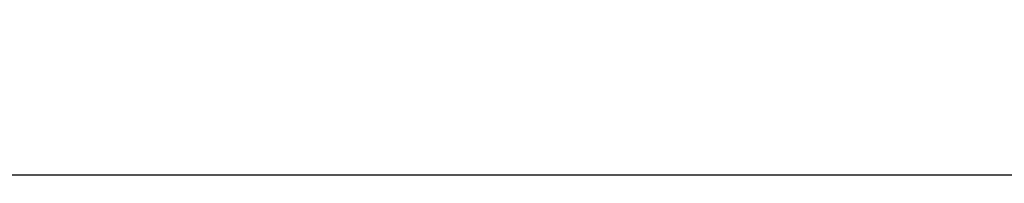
# Model space of a CAD drawing. Header units: millimetres. Extents: x 154 to 631, y -21 to 485.
# Tile 21 of 29: x 279 to 396, y 437 to 456. Entities that reach past the tile are written whole.
import ezdxf

# ---------------------------------------------------------------- set-up
doc = ezdxf.new("R2010")
doc.units = ezdxf.units.MM
doc.header["$MEASUREMENT"] = 0
doc.layers.add('Predefinito', color=5, linetype='Continuous')

# ---------------------------------------------------------------- blocks, each defined once
blk = doc.blocks.new('(#4355) Document')
at = {"layer": 'Predefinito', "extrusion": (0, 1, 0)}
for points in [[(-629.37, 489.31), (-234.91, 468.64)], [(-630.16, 474.33), (-235.7, 453.66)], [(-629.16, 493.35), (-234.7, 472.68)], [(-630.37, 470.29), (-235.91, 449.61)], [(-628.96, 497.08), (-234.51, 476.4)], [(-629.37, 489.31), (-234.91, 468.64)], [(-630.16, 474.33), (-235.7, 453.66)], [(-630.56, 466.56), (-236.1, 445.89)], [(-628.84, 499.52), (-234.38, 478.85)], [(-630.69, 464.12), (-236.23, 443.44)], [(-628.8, 500.29), (-234.34, 479.62)], [(-628.98, 496.8), (-234.52, 476.13)], [(-236.09, 446.17), (-630.55, 466.84)], [(-236.27, 442.67), (-630.73, 463.35)], [(-235.53, 475.89), (-627.99, 496.45)], [(-235.57, 475.18), (-628.03, 495.75)], [(-578.65, 465.12), (-237.04, 447.22)], [(-237.07, 446.51), (-578.68, 464.42)], [(-627.98, 496.75), (-235.52, 476.18)], [(-237.09, 446.22), (-578.7, 464.12)]]:
    blk.add_lwpolyline(points, dxfattribs=at)
at = {"layer": 'Predefinito'}
blk.add_lwpolyline([(235.76, 438.01), (578.31, 438.01)], dxfattribs=at)

msp = doc.modelspace()

# ---------------------------------------------------------------- block references
at = {"layer": 'Predefinito'}
msp.add_blockref('(#4355) Document', (0, 0), dxfattribs=at)

doc.saveas('drawing.dxf')
